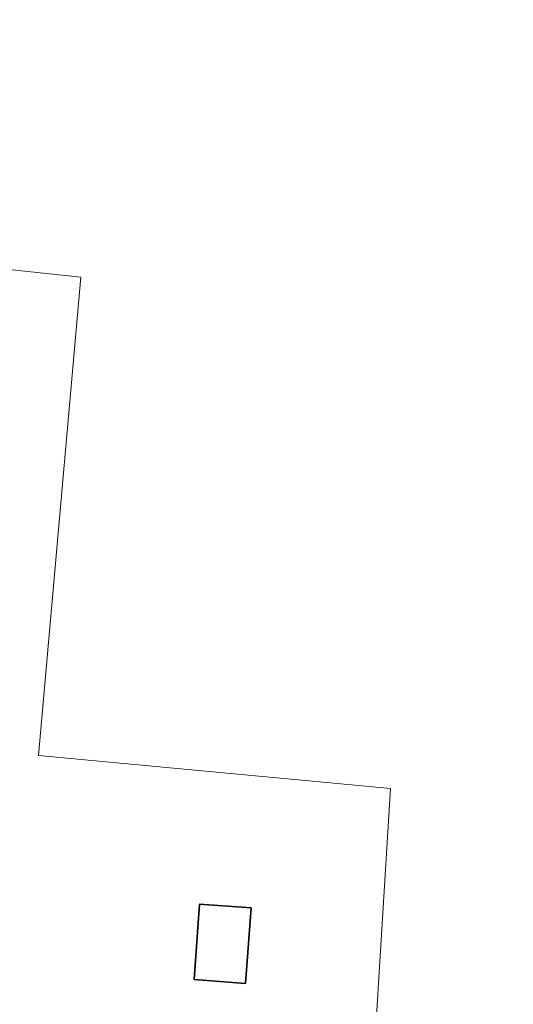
# Model space of a CAD drawing. Header units: metres. Extents: x 125158 to 132124, y 450612 to 454469.
# Tile 61 of 173: x 126894 to 126955, y 451625 to 451748. Entities that reach past the tile are written whole.
import ezdxf

# ---------------------------------------------------------------- set-up
doc = ezdxf.new("R2010")
doc.units = ezdxf.units.M
doc.layers.add('B-XX-OG-BEBOUWING-GV', color=8, linetype='Continuous', lineweight=35)
doc.layers.add('B-XX-OG-TERREIN_CULTUURSCHEIDING-GV', color=8, linetype='Continuous', lineweight=18)

msp = doc.modelspace()

# ---------------------------------------------------------------- linework, layer by layer
at = {"layer": 'B-XX-OG-BEBOUWING-GV'}
msp.add_lwpolyline([(126922.67, 451637.1), (126916.25, 451637.58), (126915.55, 451628.14), (126921.97, 451627.66)], close=True, dxfattribs=at)
at = {"layer": 'B-XX-OG-TERREIN_CULTUURSCHEIDING-GV'}
for points in [[(126840.12, 451713.98), (126838.89, 451699.83), (126860.83, 451697.83), (126865.92, 451747.96), (126869.41, 451747.86), (126871.61, 451744.76), (126870.61, 451741.57), (126869.16, 451737.46), (126874.59, 451736.93), (126872.59, 451718.88), (126901.41, 451715.82), (126896.15, 451656.13), (126940.07, 451652), (126935.92, 451584.45), (126940.56, 451584.79), (126941.47, 451584.83), (126951.2, 451585.2), (126955.39, 451585.38)], [(126887.86, 451578.22), (126901.99, 451579.53), (126902.39, 451579.99), (126908.49, 451580.46), (126908.58, 451580.19), (126917.75, 451580.84), (126917.83, 451581.94), (126926.35, 451582.62), (126928.43, 451583.58), (126929.21, 451583.94), (126935.92, 451584.45), (126940.07, 451652), (126896.15, 451656.13), (126901.41, 451715.82), (126872.59, 451718.88)]]:
    msp.add_lwpolyline(points, dxfattribs=at)
msp.add_lwpolyline([(126915.55, 451628.14), (126916.25, 451637.58), (126922.67, 451637.1), (126921.97, 451627.66)], close=True, dxfattribs=at)

doc.saveas('drawing.dxf')
